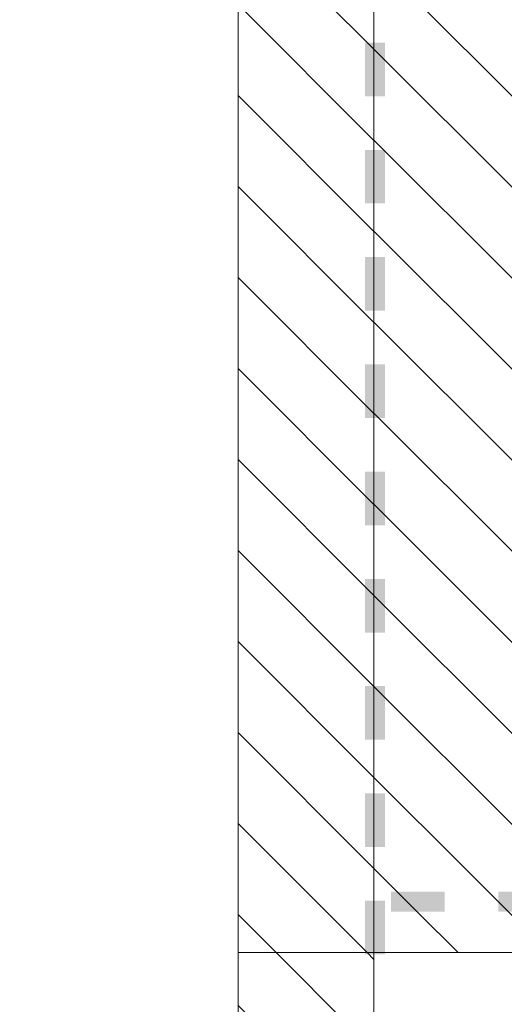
# Model space of a CAD drawing. Header units: millimetres. Extents: x -146116 to 602001, y -318793 to 100489.
# Tile 11 of 100: x 302119 to 303473, y -198179 to -195425. Entities that reach past the tile are written whole.
import ezdxf

# ---------------------------------------------------------------- set-up
doc = ezdxf.new("R2010")
doc.units = ezdxf.units.MM
doc.header["$LTSCALE"] = 0.1
doc.header["$MEASUREMENT"] = 0
for name, color, linetype, lineweight in [('eks Rzut piętra II$0$2D - Ogólne_Nr_pióra__38', 8, 'Continuous', 13), ('eks Rzut piętra II$0$poziom_3 (1)_7_Konstrukcja - Dachy_Nr_pióra__92_Nr_pióra__2', 8, 'Continuous', 18), ('eks Rzut piętra II$0$poziom_3 (1)_7_Konstrukcja - Stropy_Nr_pióra__81_Nr_pióra__1', 8, 'Continuous', 18), ('eks Rzut piętra II$0$poziom_3 (1)_7_Konstrukcja - Ściany zew_Nr_pióra__107_Nr_pióra__11', 8, 'Continuous', 18), ('eks Rzut piętra II$0$poziom_3 (1)_7_Konstrukcja - Ściany zew_Nr_pióra__27_Nr_pióra__7', 8, 'Continuous', 18), ('Oświetlenie ewakuacyjne', 3, 'Continuous', 20)]:
    doc.layers.add(name, color=color, linetype=linetype, lineweight=lineweight)
pattern_1 = [(135, (238251.98, 12155.94), (127.2792, 127.2792), [])]

# ---------------------------------------------------------------- blocks, each defined once
blk = doc.blocks.new('*X142')
at = {"layer": 'eks Rzut piętra II$0$2D - Ogólne_Nr_pióra__38', "linetype": 'Continuous', "lineweight": 13}
for points in [[(88648.7, -25521.7), (88498.7, -25521.7), (88498.7, -25577.4), (88648.7, -25577.4)], [(88948.7, -25521.7), (88798.7, -25521.7), (88798.7, -25577.4), (88948.7, -25577.4)], [(89248.7, -25521.7), (89098.7, -25521.7), (89098.7, -25577.4), (89248.7, -25577.4)], [(89548.7, -25521.7), (89398.7, -25521.7), (89398.7, -25577.4), (89548.7, -25577.4)], [(89848.7, -25521.7), (89698.7, -25521.7), (89698.7, -25577.4), (89848.7, -25577.4)], [(90148.7, -25521.7), (89998.7, -25521.7), (89998.7, -25577.4), (90148.7, -25577.4)], [(90448.7, -25521.7), (90298.7, -25521.7), (90298.7, -25577.4), (90448.7, -25577.4)], [(90748.7, -25521.7), (90598.7, -25521.7), (90598.7, -25577.4), (90748.7, -25577.4)], [(91048.7, -25521.7), (90898.7, -25521.7), (90898.7, -25577.4), (91048.7, -25577.4)]]:
    blk.add_hatch(color=30, dxfattribs=at).paths.add_polyline_path(points)
blk = doc.blocks.new('eks Rzut piętra II$0$Wypełnienie_2', base_point=(0, 1500))
at = {"layer": 'eks Rzut piętra II$0$2D - Ogólne_Nr_pióra__38', "color": 30, "linetype": 'Continuous', "lineweight": 13}
blk.add_blockref('*X142', (0, 0), dxfattribs=at)
blk = doc.blocks.new('*X146')
at = {"layer": 'eks Rzut piętra II$0$2D - Ogólne_Nr_pióra__38', "linetype": 'Continuous', "lineweight": 13}
for points in [[(90900.6, -22354.5), (90873.3, -22354.5), (90873.3, -22504.5), (90900.6, -22504.5)], [(90900.6, -22354.6), (90900.6, -22504.6), (90929.1, -22504.6), (90929.1, -22354.6)], [(90900.6, -22654.5), (90873.3, -22654.5), (90873.3, -22804.5), (90900.6, -22804.5)], [(90900.6, -22654.6), (90900.6, -22804.6), (90929.1, -22804.6), (90929.1, -22654.6)], [(90900.6, -22954.5), (90873.3, -22954.5), (90873.3, -23104.5), (90900.6, -23104.5)], [(90900.6, -22954.6), (90900.6, -23104.6), (90929.1, -23104.6), (90929.1, -22954.6)], [(90900.6, -23254.5), (90873.3, -23254.5), (90873.3, -23404.5), (90900.6, -23404.5)], [(90900.6, -23254.6), (90900.6, -23404.6), (90929.1, -23404.6), (90929.1, -23254.6)], [(90900.6, -23554.5), (90873.3, -23554.5), (90873.3, -23704.5), (90900.6, -23704.5)], [(90900.6, -23554.6), (90900.6, -23704.6), (90929.1, -23704.6), (90929.1, -23554.6)], [(90900.6, -23854.5), (90873.3, -23854.5), (90873.3, -24004.5), (90900.6, -24004.5)], [(90900.6, -23854.6), (90900.6, -24004.6), (90929.1, -24004.6), (90929.1, -23854.6)], [(90900.6, -24154.5), (90873.3, -24154.5), (90873.3, -24304.5), (90900.6, -24304.5)], [(90900.6, -24154.6), (90900.6, -24304.6), (90929.1, -24304.6), (90929.1, -24154.6)], [(90900.6, -24454.5), (90873.3, -24454.5), (90873.3, -24604.5), (90900.6, -24604.5)], [(90900.6, -24454.6), (90900.6, -24604.6), (90929.1, -24604.6), (90929.1, -24454.6)], [(90900.6, -24754.5), (90873.3, -24754.5), (90873.3, -24904.5), (90900.6, -24904.5)], [(90900.6, -24754.6), (90900.6, -24904.6), (90929.1, -24904.6), (90929.1, -24754.6)], [(90900.6, -25054.5), (90873.3, -25054.5), (90873.3, -25204.5), (90900.6, -25204.5)], [(90900.6, -25054.6), (90900.6, -25204.6), (90929.1, -25204.6), (90929.1, -25054.6)], [(90900.6, -25354.5), (90873.3, -25354.5), (90873.3, -25504.5), (90900.6, -25504.5)], [(90900.6, -25354.6), (90900.6, -25504.6), (90929.1, -25504.6), (90929.1, -25354.6)]]:
    blk.add_hatch(color=30, dxfattribs=at).paths.add_polyline_path(points)
blk = doc.blocks.new('eks Rzut piętra II$0$Wypełnienie_4', base_point=(0, 1500))
at = {"layer": 'eks Rzut piętra II$0$2D - Ogólne_Nr_pióra__38', "color": 30, "linetype": 'Continuous', "lineweight": 13}
blk.add_blockref('*X146', (0, 0), dxfattribs=at)
blk = doc.blocks.new('eks Rzut piętra II')
at = {"layer": 'eks Rzut piętra II$0$poziom_3 (1)_7_Konstrukcja - Ściany zew_Nr_pióra__107_Nr_pióra__11', "linetype": 'Continuous', "lineweight": 18}
h = blk.add_hatch(dxfattribs=at)
h.set_pattern_fill('BLOCZKI_CERAMICZNE_0007', color=256, angle=270, style=0, pattern_type=2)
h.set_pattern_definition(pattern_1)
h.paths.add_polyline_path([(202382, 13735.9), (202382, 22415.9), (202002, 22615.9), (202002, 13735.9)])
h = blk.add_hatch(dxfattribs=at)
h.set_pattern_fill('BLOCZKI_CERAMICZNE_0007', color=256, angle=270, style=0, pattern_type=2)
h.set_pattern_definition(pattern_1)
h.paths.add_polyline_path([(202781.9, 14095.9), (202781.9, 21905.9), (202381.9, 22415.9), (202381.9, 13735.9)])
h = blk.add_hatch(dxfattribs=at)
h.set_pattern_fill('BLOCZKI_CERAMICZNE_0007', color=256, angle=270, style=0, pattern_type=2)
h.set_pattern_definition(pattern_1)
h.paths.add_polyline_path([(203461.9, 13735.9), (203461.9, 14095.9), (202781.9, 14095.9), (202381.9, 13735.9)])
h = blk.add_hatch(dxfattribs=at)
h.set_pattern_fill('BLOCZKI_CERAMICZNE_0007', color=256, angle=270, style=0, pattern_type=2)
h.set_pattern_definition(pattern_1)
h.paths.add_polyline_path([(202002, 13735.9), (202002, 7055.9), (202382, 6645.9), (202382, 13735.9)])
at = {"layer": 'eks Rzut piętra II$0$poziom_3 (1)_7_Konstrukcja - Dachy_Nr_pióra__92_Nr_pióra__2', "linetype": 'Continuous', "lineweight": 18, "flags": 128}
for points in [[(202382, 13735.9), (205487, 13735.9)], [(202382, 7369.4), (202382, 13735.9)]]:
    blk.add_lwpolyline(points, dxfattribs=at)
at = {"layer": 'eks Rzut piętra II$0$poziom_3 (1)_7_Konstrukcja - Stropy_Nr_pióra__81_Nr_pióra__1', "linetype": 'Continuous', "lineweight": 18, "flags": 128}
blk.add_lwpolyline([(202002, 10885.9), (202002, 22615.9), (202552, 22615.9), (202552, 24685.9), (202002, 24685.9), (199042, 24685.9), (199042, 31735.9), (196812, 31735.9), (196812, 3885.9), (199042, 3885.9), (199042, 10885.9)], close=True, dxfattribs=at)
at = {"layer": 'eks Rzut piętra II$0$poziom_3 (1)_7_Konstrukcja - Ściany zew_Nr_pióra__27_Nr_pióra__7', "linetype": 'Continuous', "lineweight": 18, "flags": 128}
for points in [[(202002, 22615.9), (202002, 13735.9)], [(202381.9, 22415.9), (202381.9, 13735.9)], [(202382, 13735.9), (202382, 22415.9)], [(202002, 13735.9), (202382, 13735.9)], [(202002, 13735.9), (202002, 7055.9)], [(202382, 13735.9), (202002, 13735.9)], [(202381.9, 13735.9), (203461.9, 13735.9)], [(202382, 6645.9), (202382, 13735.9)]]:
    blk.add_lwpolyline(points, dxfattribs=at)
at = {"layer": 'eks Rzut piętra II$0$2D - Ogólne_Nr_pióra__38', "linetype": 'Continuous', "lineweight": 13, "rotation": 270}
for name in ['eks Rzut piętra II$0$Wypełnienie_2', 'eks Rzut piętra II$0$Wypełnienie_4']:
    blk.add_blockref(name, (229434.1, 104779.9), dxfattribs=at)

msp = doc.modelspace()

# ---------------------------------------------------------------- block references
at = {"layer": 'Oświetlenie ewakuacyjne'}
msp.add_blockref('eks Rzut piętra II', (100727, -211770.5), dxfattribs=at)

doc.saveas('drawing.dxf')
